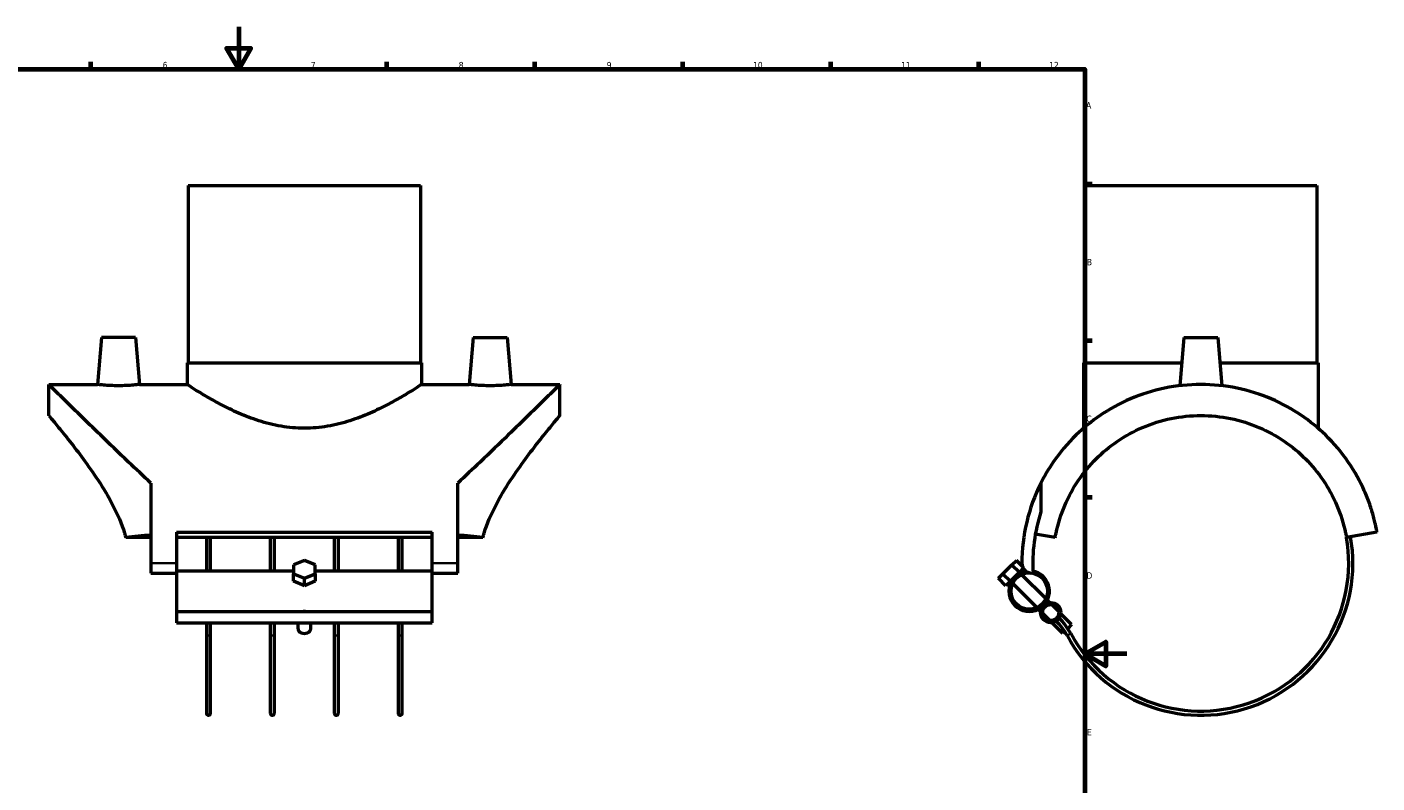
# Model space of a CAD drawing. Header units: millimetres. Extents: x -70 to 1034, y -122 to 1587.
# Tile 3 of 5: x 320 to 959, y 236 to 594. Entities that reach past the tile are written whole.
import ezdxf

# ---------------------------------------------------------------- set-up
doc = ezdxf.new("R2010")
doc.units = ezdxf.units.MM
for name, color, linetype, lineweight in [('Border (ANSI)', 7, 'Continuous', 70), ('Visible (ANSI)', 7, 'Continuous', 50), ('Visible Narrow (ANSI)', 7, 'Continuous', 35)]:
    doc.layers.add(name, color=color, linetype=linetype, lineweight=lineweight)
doc.styles.add('Note Text (ANSI)', font='tahoma.ttf')

# ---------------------------------------------------------------- blocks, each defined once
blk = doc.blocks.new('Borders Default Border')
at = {"layer": 'Border (ANSI)'}
for p, q in [((350.42, 574), (350.42, 577.45)), ((490.58, 574), (490.58, 577.45)), ((560.67, 574), (560.67, 577.45)), ((630.75, 574), (630.75, 577.45)), ((700.83, 574), (700.83, 577.45)), ((770.92, 574), (770.92, 577.45)), ((821, 519.75), (824.45, 519.75)), ((821, 445.5), (824.45, 445.5)), ((821, 371.25), (824.45, 371.25))]:
    blk.add_line(p, q, dxfattribs=at)
at = {"layer": 'Border (ANSI)', "flags": 128}
for points in [[(420.5, 594), (420.5, 574), (414.73, 584), (426.27, 584), (420.5, 574)], [(20, 20), (20, 574), (821, 574), (821, 20), (20, 20)], [(841, 297), (821, 297), (831, 302.77), (831, 291.23), (821, 297)]]:
    blk.add_lwpolyline(points, dxfattribs=at)
at = {"layer": 'Border (ANSI)', "attachment_point": 7, "style": 'Note Text (ANSI)'}
for s, insert, char_height in [('6', (384.49, 574.34), 3.05), ('7', (454.6, 574.4), 3.05), ('8', (524.63, 574.33), 3.05), ('9', (594.7, 574.34), 3.05), ('10', (663.96, 574.34), 3.048), ('11', (734.04, 574.4), 3.048), ('12', (804.13, 574.4), 3.048), ('A', (821.63, 555.35), 3.05), ('B', (821.99, 481.1), 3.05), ('C', (821.8, 406.8), 3.05), ('D', (821.81, 332.6), 3.05), ('E', (822.05, 258.35), 3.05)]:
    blk.add_mtext(s, dxfattribs=dict(at, insert=insert, char_height=char_height))

msp = doc.modelspace()

# ---------------------------------------------------------------- linework, layer by layer
at = {"layer": 'Visible (ANSI)'}
for p, q in [((396.54, 518.93), (506.54, 518.93)), ((396.54, 518.93), (396.54, 434.93)), ((506.54, 518.93), (506.54, 434.93)), ((820.95, 518.93), (930.95, 518.93)), ((820.95, 518.93), (820.95, 434.93)), ((930.95, 518.93), (930.95, 434.93)), ((355.54, 446.88), (353.59, 424.63)), ((371.54, 446.88), (355.54, 446.88)), ((371.54, 446.88), (373.48, 424.63)), ((531.54, 446.88), (529.59, 424.63)), ((531.54, 446.88), (547.54, 446.88)), ((547.54, 446.88), (549.48, 424.63)), ((867.95, 446.88), (865.95, 424.04)), ((867.95, 446.88), (883.95, 446.88)), ((883.95, 446.88), (885.95, 424.04)), ((396.04, 434.93), (507.04, 434.93)), ((396.04, 434.93), (396.04, 424.63)), ((507.04, 434.93), (507.04, 424.63)), ((820.45, 434.93), (866.9, 434.93)), ((820.45, 434.93), (820.45, 403.91)), ((884.99, 434.93), (931.45, 434.93)), ((931.45, 434.93), (931.45, 403.91)), ((330.54, 409.93), (330.54, 424.63)), ((330.54, 424.63), (353.59, 424.63)), ((373.48, 424.63), (396.04, 424.63)), ((507.04, 424.63), (529.59, 424.63)), ((549.48, 424.63), (572.54, 424.63)), ((572.54, 409.93), (572.54, 424.63)), ((378.94, 377.9), (378.94, 339.93)), ((524.14, 339.93), (524.14, 377.9)), ((800.24, 377.9), (800.24, 364.36)), ((378.94, 352.08), (366.99, 352.08)), ((391.04, 354.64), (391.04, 339.93)), ((391.04, 354.64), (512.04, 354.64)), ((512.04, 352.08), (391.04, 352.08)), ((405.16, 352.08), (405.16, 336.35)), ((407.16, 336.35), (407.16, 352.08)), ((435.41, 352.08), (435.41, 336.35)), ((437.41, 336.35), (437.41, 352.08)), ((465.66, 352.08), (465.66, 336.35)), ((467.66, 336.35), (467.66, 352.08)), ((495.91, 352.08), (495.91, 336.35)), ((497.91, 336.35), (497.91, 352.08)), ((512.04, 339.93), (512.04, 354.64)), ((536.09, 352.08), (524.14, 352.08)), ((807.01, 352.08), (797.6, 353.74)), ((959.36, 354.64), (944.89, 352.08)), ((378.94, 339.93), (378.94, 335.29)), ((391.04, 339.93), (391.04, 336.21)), ((451.54, 341.31), (446.34, 339.19)), ((446.34, 339.19), (446.34, 334.95)), ((456.73, 339.19), (451.54, 341.31)), ((456.73, 334.95), (456.73, 339.19)), ((512.04, 336.21), (512.04, 339.93)), ((524.14, 335.29), (524.14, 339.93)), ((782.26, 334.95), (786.51, 339.19)), ((786.51, 339.19), (788.63, 341.31)), ((786.51, 339.19), (790.04, 335.66)), ((791.49, 338.45), (788.63, 341.31)), ((378.94, 335.29), (391.04, 335.29)), ((391.04, 336.35), (446.34, 336.35)), ((391.04, 336.21), (391.04, 317.15)), ((446.34, 334.95), (451.54, 332.83)), ((446.34, 331.41), (446.34, 334.95)), ((451.54, 332.83), (456.73, 334.95)), ((451.54, 329.29), (451.54, 332.83)), ((456.73, 336.35), (512.04, 336.35)), ((456.73, 334.95), (456.73, 331.41)), ((512.04, 317.15), (512.04, 336.21)), ((512.04, 335.29), (524.14, 335.29)), ((780.14, 332.83), (782.26, 334.95)), ((783.68, 329.29), (780.14, 332.83)), ((782.26, 334.95), (785.8, 331.41)), ((787.92, 333.53), (785.8, 331.41)), ((790.04, 335.66), (787.92, 333.53)), ((791.92, 337.53), (790.04, 335.66)), ((790.38, 335.32), (790.04, 335.66)), ((802.53, 323.17), (791.13, 334.57)), ((451.54, 329.29), (446.34, 331.41)), ((456.73, 331.41), (451.54, 329.29)), ((785.8, 331.41), (783.68, 329.29)), ((786.14, 331.07), (785.8, 331.41)), ((798.29, 318.93), (786.89, 330.32)), ((804.36, 321.33), (803.28, 322.42)), ((808.66, 317.04), (805.36, 320.33)), ((391.04, 317.15), (391.04, 311.76)), ((391.04, 317.15), (512.04, 317.15)), ((512.04, 311.76), (512.04, 317.15)), ((800.12, 317.09), (799.04, 318.18)), ((804.42, 312.79), (801.12, 316.09)), ((814.79, 310.91), (809.66, 316.04)), ((391.04, 311.76), (512.04, 311.76)), ((405.16, 311.76), (405.16, 306.15)), ((407.16, 306.15), (407.16, 311.76)), ((435.41, 311.76), (435.41, 306.15)), ((437.41, 306.15), (437.41, 311.76)), ((448.54, 308.79), (448.54, 311.76)), ((454.54, 308.79), (454.54, 311.76)), ((465.66, 311.76), (465.66, 306.15)), ((467.66, 306.15), (467.66, 311.76)), ((495.91, 311.76), (495.91, 306.15)), ((497.91, 306.15), (497.91, 311.76)), ((810.55, 306.66), (805.42, 311.79)), ((811.48, 307.6), (810.55, 306.66)), ((814.79, 310.91), (812.93, 309.04)), ((405.16, 306.15), (405.16, 268.93)), ((407.16, 268.93), (407.16, 306.15)), ((435.41, 306.15), (435.41, 268.93)), ((437.41, 268.93), (437.41, 306.15)), ((465.66, 306.15), (465.66, 268.93)), ((467.66, 268.93), (467.66, 306.15)), ((495.91, 306.15), (495.91, 268.93)), ((497.91, 268.93), (497.91, 306.15))]:
    msp.add_line(p, q, dxfattribs=at)
for centre, radius in [((794.71, 326.75), 8.6), ((804.89, 316.56), 4.8), ((804.89, 316.56), 3.8)]:
    msp.add_circle(centre, radius, dxfattribs=at)
for centre, radius, start, end in [((875.95, 339.93), 84.7, 153.36082, 180), ((875.95, 339.93), 79.55, 162.1113, 183.3066), ((875.95, 339.93), 72, 208.40375, 10), ((875.95, 339.93), 70, 208.40375, 10), ((795.88, 339.93), 4.63, 180, 277.98708), ((794.71, 326.75), 9.6, 99.56858, 315), ((794.71, 326.75), 9.6, 315, 79.35625), ((786.55, 291.58), 31.64, 28.40375, 45), ((786.55, 291.58), 29.64, 28.40375, 45), ((406.16, 268.93), 1, 180, 0), ((436.41, 268.93), 1, 180, 0), ((466.66, 268.93), 1, 180, 0), ((496.91, 268.93), 1, 180, 0)]:
    msp.add_arc(centre, radius, start, end, dxfattribs=at)
for centre, major_axis, ratio, start_param, end_param in [((413.95, 339.93), (-83.41, 0), 0.176327, 5.145566, 5.310419), ((489.12, 339.93), (83.41, 0), 0.176327, 0.972766, 1.13762), ((451.54, 308.79), (-3, 0), 0.707107, 0, 3.141593)]:
    msp.add_ellipse(centre, major_axis=major_axis, ratio=ratio, start_param=start_param, end_param=end_param, dxfattribs=at)
for points, knots in [([(378.94, 377.9), (375.36, 381.21), (371.8, 384.56), (363.63, 392.33), (359.11, 396.7), (351.63, 403.96), (348.35, 407.15), (342.39, 412.98), (339.7, 415.62), (335.25, 419.99), (333.49, 421.72), (331.14, 424.04), (330.54, 424.63), (330.54, 424.63)], [4.827694, 4.827694, 4.827694, 4.827694, 6.38728, 6.38728, 8.516374, 8.516374, 10.235839, 10.235839, 11.955305, 11.955305, 13.67477, 13.67477, 15.394235, 15.394235, 15.394235, 15.394235]), ([(363.54, 424.04), (362.28, 424.04), (360.95, 424.07), (358.49, 424.18), (357.37, 424.26), (355.61, 424.41), (354.85, 424.49), (353.84, 424.6), (353.59, 424.63), (353.59, 424.63)], [0, 0, 0, 0, 0.376256, 0.376256, 0.752512, 0.752512, 1.128316, 1.128316, 1.50412, 1.50412, 1.50412, 1.50412]), ([(373.48, 424.63), (373.48, 424.63), (373.23, 424.6), (372.22, 424.49), (371.46, 424.41), (369.7, 424.26), (368.58, 424.18), (366.13, 424.07), (364.79, 424.04), (363.54, 424.04)], [4.512359, 4.512359, 4.512359, 4.512359, 4.888163, 4.888163, 5.263967, 5.263967, 5.640223, 5.640223, 6.016479, 6.016479, 6.016479, 6.016479]), ([(507.04, 424.63), (507.04, 424.63), (506.68, 424.39), (505.22, 423.45), (504.11, 422.73), (501.24, 420.94), (499.47, 419.86), (495.44, 417.51), (493.17, 416.24), (488.37, 413.72), (485.64, 412.38), (479.7, 409.78), (476.48, 408.53), (469.71, 406.36), (466.14, 405.46), (458.88, 404.23), (455.18, 403.91), (447.9, 403.91), (444.19, 404.23), (436.93, 405.46), (433.37, 406.36), (426.59, 408.53), (423.37, 409.78), (417.43, 412.38), (414.71, 413.72), (409.9, 416.24), (407.63, 417.51), (403.6, 419.86), (401.83, 420.94), (398.96, 422.73), (397.85, 423.45), (396.39, 424.39), (396.04, 424.63), (396.04, 424.63)], [8.694594, 8.694594, 8.694594, 8.694594, 9.775926, 9.775926, 10.857258, 10.857258, 11.93859, 11.93859, 13.019923, 13.019923, 14.112239, 14.112239, 15.204555, 15.204555, 16.296871, 16.296871, 17.389187, 17.389187, 18.481503, 18.481503, 19.57382, 19.57382, 20.666136, 20.666136, 21.758452, 21.758452, 22.839784, 22.839784, 23.921116, 23.921116, 25.002449, 25.002449, 26.083781, 26.083781, 26.083781, 26.083781]), ([(572.54, 424.63), (572.54, 424.63), (571.94, 424.04), (569.58, 421.72), (567.82, 419.99), (563.38, 415.62), (560.69, 412.98), (554.72, 407.15), (551.45, 403.96), (543.97, 396.7), (539.44, 392.33), (531.27, 384.56), (527.72, 381.21), (524.14, 377.9)], [-15.394235, -15.394235, -15.394235, -15.394235, -13.67477, -13.67477, -11.955305, -11.955305, -10.235839, -10.235839, -8.516374, -8.516374, -6.38728, -6.38728, -4.827694, -4.827694, -4.827694, -4.827694]), ([(549.48, 424.63), (549.48, 424.63), (549.23, 424.6), (548.22, 424.49), (547.46, 424.41), (545.7, 424.26), (544.58, 424.18), (542.13, 424.07), (540.79, 424.04), (538.28, 424.04), (536.95, 424.07), (534.49, 424.18), (533.37, 424.26), (531.61, 424.41), (530.85, 424.49), (529.84, 424.6), (529.59, 424.63), (529.59, 424.63)], [1.50412, 1.50412, 1.50412, 1.50412, 1.879923, 1.879923, 2.255727, 2.255727, 2.631983, 2.631983, 3.008239, 3.008239, 3.384496, 3.384496, 3.760752, 3.760752, 4.136555, 4.136555, 4.512359, 4.512359, 4.512359, 4.512359]), ([(875.95, 424.63), (870.22, 424.63), (864.43, 424.04), (853.2, 421.72), (847.75, 419.99), (837.54, 415.62), (832.78, 412.98), (824.16, 407.15), (820.31, 403.96), (812.83, 396.7), (809.18, 392.33), (803.85, 384.56), (801.9, 381.21), (800.24, 377.9)], [-15.394235, -15.394235, -15.394235, -15.394235, -13.67477, -13.67477, -11.955305, -11.955305, -10.235839, -10.235839, -8.516374, -8.516374, -6.38728, -6.38728, -4.827694, -4.827694, -4.827694, -4.827694]), ([(959.36, 354.64), (959.36, 354.64), (959.31, 354.95), (959.14, 355.86), (959.02, 356.46), (958.74, 357.83), (958.57, 358.59), (958.19, 360.23), (957.97, 361.1), (957.23, 363.84), (956.63, 365.81), (955.18, 369.94), (954.34, 372.1), (951.39, 378.75), (948.87, 383.36), (942.71, 392.33), (939.07, 396.7), (931.59, 403.96), (927.74, 407.15), (919.12, 412.98), (914.36, 415.62), (904.15, 419.99), (898.7, 421.72), (887.47, 424.04), (881.68, 424.63), (875.95, 424.63)], [-30.78847, -30.78847, -30.78847, -30.78847, -30.256197, -30.256197, -29.723924, -29.723924, -29.19165, -29.19165, -28.659377, -28.659377, -27.59483, -27.59483, -26.530283, -26.530283, -24.40119, -24.40119, -22.272096, -22.272096, -20.552631, -20.552631, -18.833166, -18.833166, -17.1137, -17.1137, -15.394235, -15.394235, -15.394235, -15.394235]), ([(330.54, 409.93), (330.54, 409.93), (330.94, 409.45), (332.52, 407.55), (333.71, 406.12), (336.71, 402.45), (338.52, 400.21), (342.49, 395.16), (344.65, 392.35), (349.06, 386.37), (351.49, 382.95), (356.34, 375.55), (358.76, 371.56), (363.11, 363.16), (365.04, 358.74), (366.61, 353.47), (366.81, 352.78), (366.99, 352.08)], [11.448938, 11.448938, 11.448938, 11.448938, 12.848884, 12.848884, 14.24883, 14.24883, 15.648775, 15.648775, 17.048721, 17.048721, 18.51101, 18.51101, 19.973299, 19.973299, 21.435588, 21.435588, 21.654275, 21.654275, 21.654275, 21.654275]), ([(536.09, 352.08), (536.27, 352.78), (536.46, 353.47), (538.04, 358.74), (539.96, 363.16), (544.31, 371.56), (546.73, 375.55), (551.58, 382.95), (554.01, 386.37), (558.42, 392.35), (560.58, 395.16), (564.55, 400.21), (566.36, 402.45), (569.36, 406.12), (570.55, 407.55), (572.14, 409.45), (572.54, 409.93), (572.54, 409.93)], [24.141479, 24.141479, 24.141479, 24.141479, 24.360166, 24.360166, 25.822454, 25.822454, 27.284743, 27.284743, 28.747032, 28.747032, 30.146978, 30.146978, 31.546924, 31.546924, 32.946869, 32.946869, 34.346815, 34.346815, 34.346815, 34.346815]), ([(807.01, 352.08), (807.13, 352.78), (807.27, 353.47), (808.36, 358.74), (809.76, 363.16), (813.34, 371.56), (815.52, 375.55), (820.55, 382.95), (823.4, 386.37), (829.38, 392.35), (832.71, 395.16), (840.09, 400.21), (844.13, 402.45), (852.7, 406.12), (857.25, 407.55), (866.54, 409.45), (871.28, 409.93), (875.95, 409.93)], [24.141479, 24.141479, 24.141479, 24.141479, 24.360166, 24.360166, 25.822454, 25.822454, 27.284743, 27.284743, 28.747032, 28.747032, 30.146978, 30.146978, 31.546924, 31.546924, 32.946869, 32.946869, 34.346815, 34.346815, 34.346815, 34.346815]), ([(875.95, 409.93), (880.62, 409.93), (885.36, 409.45), (894.65, 407.55), (899.19, 406.12), (907.77, 402.45), (911.81, 400.21), (919.18, 395.16), (922.52, 392.35), (928.5, 386.37), (931.35, 382.95), (936.38, 375.55), (938.56, 371.56), (942.14, 363.16), (943.54, 358.74), (944.63, 353.47), (944.76, 352.78), (944.89, 352.08)], [34.346815, 34.346815, 34.346815, 34.346815, 35.746761, 35.746761, 37.146706, 37.146706, 38.546652, 38.546652, 39.946597, 39.946597, 41.408886, 41.408886, 42.871175, 42.871175, 44.333464, 44.333464, 44.552151, 44.552151, 44.552151, 44.552151]), ([(452.04, 317.15), (451.87, 317.11), (451.7, 317.09), (451.54, 317.09), (451.37, 317.09), (451.2, 317.11), (451.03, 317.15)], [1.8214875, 1.8214875, 1.8214875, 1.8214875, 1.8715638, 1.8715638, 1.8715638, 1.9216401, 1.9216401, 1.9216401, 1.9216401])]:
    msp.add_open_spline(points, degree=3, knots=knots, dxfattribs=at)
at = {"layer": 'Visible Narrow (ANSI)'}
for p, q in [((390.43, 339.93), (379.54, 339.93)), ((523.53, 339.93), (512.64, 339.93)), ((814.37, 306.62), (812.63, 305.68))]:
    msp.add_line(p, q, dxfattribs=at)
for centre, major_axis, start_param, end_param in [((406.16, 306.15), (1, 0), 3.298672, 6.126106), ((436.41, 306.15), (1, 0), 3.298672, 6.126106), ((466.66, 306.15), (-1, 0), 0.15708, 2.984513), ((496.91, 306.15), (-1, 0), 0.15708, 2.984513)]:
    msp.add_ellipse(centre, major_axis=major_axis, ratio=0.475682, start_param=start_param, end_param=end_param, dxfattribs=at)

# ---------------------------------------------------------------- block references
msp.add_blockref('Borders Default Border', (0, 0))

doc.saveas('drawing.dxf')
